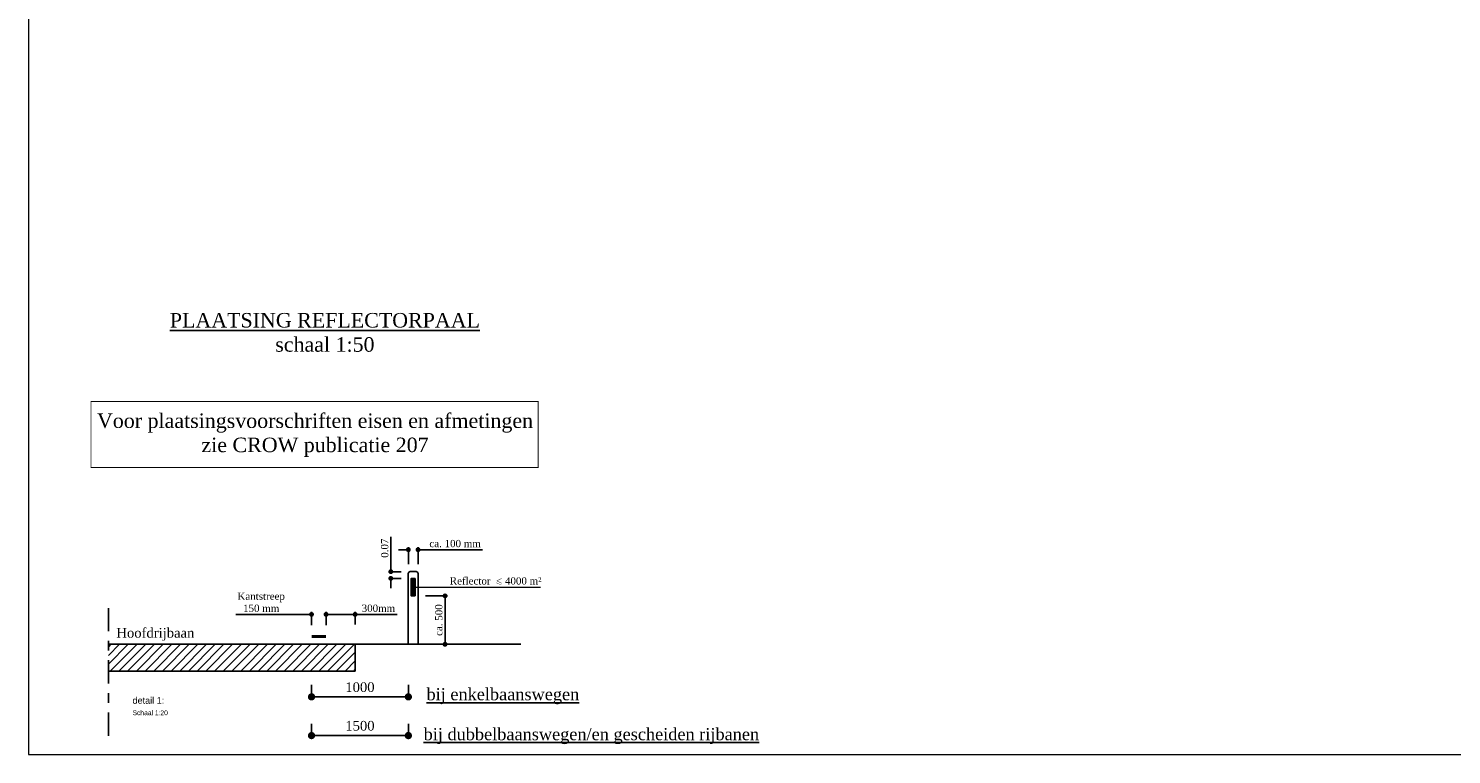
# Model space of a CAD drawing. Header units: metres. Extents: x 0 to 178216, y 0 to 407261.
# Tile 105 of 126: x 167034 to 167049, y 406184 to 406192. Entities that reach past the tile are written whole.
import ezdxf

# ---------------------------------------------------------------- set-up
doc = ezdxf.new("R2010")
doc.units = ezdxf.units.M
doc.header["$PDSIZE"] = 1
doc.linetypes.add('ACAD_ISO04W100', pattern=[30, 24, -3, 0, -3])
doc.layers.get('0').update_dxf_attribs({"lineweight": 18})
doc.layers.get('Defpoints').update_dxf_attribs({"lineweight": 18})
for name, color, linetype in [('BORD-ROOD', 10, 'Continuous'), ('L-AR-DETA-PR', 10, 'Continuous'), ('L-TE-DETA-PR', 7, 'Continuous'), ('L-TK-DETA-AFB-PR', 10, 'ACAD_ISO04W100'), ('L-TK-DETA-CON-PR', 2, 'Continuous'), ('N-MK-STREEP-PR', 7, 'Continuous')]:
    doc.layers.add(name, color=color, linetype=linetype)
doc.layers.add('X-XX-AL-HULPLIJN-G', color=210, linetype='Continuous', lineweight=18, plot=False)
doc.layers.add('X-XX-AL-T35', color=50, linetype='Continuous', lineweight=18)
doc.layers.add('X-XX-AL-T50', color=130, linetype='Continuous', lineweight=18)
doc.styles.add('FB-M1000-T25', font='LT.TTF', dxfattribs={"height": 2.5})
doc.styles.add('Futurabook1-1000', font='LT.TTF', dxfattribs={"height": 2.5})
doc.styles.add('INFRA-10-GROOT', font='times.ttf', dxfattribs={"height": 0.035})
doc.styles.add('INFRA-100-GROOT', font='times.ttf', dxfattribs={"height": 0.35})
doc.styles.add('INFRA_DIM', font='times.ttf')
doc.styles.add('NLCS-ISO', font='NLCS-ISO.ttf')
doc.dimstyles.new('INFRA', dxfattribs={"dimtxt": 0.25, "dimasz": 0.1, "dimexe": 0.2, "dimexo": 0.1, "dimgap": 0.05, "dimtad": 1, "dimzin": 0, "dimdsep": 46, "dimtxsty": 'INFRA_DIM', "dimblk1": 'DOT', "dimblk2": 'DOT', "dimsah": 1, "dimcen": 0, "dimclrd": 256, "dimclre": 256, "dimclrt": 7, "dimaunit": 2, "dimadec": 0, "dimazin": 0, "dimtfac": 1, "dimtdec": 3, "dimtofl": 0, "dimtmove": 0, "dimatfit": 3, "dimldrblk": 'DOT', "dimfxl": 1, "dimtolj": 1, "dimtzin": 0, "dimarcsym": 0})

# ---------------------------------------------------------------- blocks, each defined once
blk = doc.blocks.new('_Dot')
at = {"color": 0, "linetype": 'ByBlock', "lineweight": -2}
blk.add_line((-0.5, 0), (-1, 0), dxfattribs=at)
at = {"color": 0, "linetype": 'ByBlock', "const_width": 0.5}
blk.add_lwpolyline([(-0.25, 0, 1), (0.25, 0, 1)], format="xyb", close=True, dxfattribs=at)
blk = doc.blocks.new('*D131')
at = {"lineweight": -2, "transparency": 16777216}
for p, q in [((167037.189, 406184.94), (167037.189, 406184.792)), ((167037.264, 406184.817), (167038.114, 406184.817)), ((167038.189, 406184.94), (167038.189, 406184.792))]:
    blk.add_line(p, q, dxfattribs=at)
at = {"layer": 'Defpoints', "color": 0, "transparency": 16777216}
for p in [(167037.189, 406184.965), (167038.189, 406184.965), (167038.189, 406184.817)]:
    blk.add_point(p, dxfattribs=at)
at = {"lineweight": -2, "transparency": 16777216, "xscale": 0.075, "yscale": 0.075, "zscale": 0.075, "rotation": 180}
blk.add_blockref('_Dot', (167037.189, 406184.817), dxfattribs=at)
at = {"lineweight": -2, "transparency": 16777216, "xscale": 0.075, "yscale": 0.075, "zscale": 0.075}
blk.add_blockref('_Dot', (167038.189, 406184.817), dxfattribs=at)
at = {"color": 7, "transparency": 16777216, "insert": (167037.689, 406184.917), "char_height": 0.1, "attachment_point": 5, "style": 'INFRA_DIM'}
blk.add_mtext('\\A1;1000', dxfattribs=at)
blk = doc.blocks.new('*D132')
at = {"lineweight": -2, "transparency": 16777216}
for p, q in [((167037.139, 406185.669), (167036.407, 406185.669)), ((167037.189, 406185.556), (167037.189, 406185.694)), ((167037.339, 406185.556), (167037.339, 406185.694)), ((167037.389, 406185.669), (167037.439, 406185.669))]:
    blk.add_line(p, q, dxfattribs=at)
at = {"layer": 'Defpoints', "color": 0, "transparency": 16777216}
for p in [(167037.339, 406185.669), (167037.189, 406185.531), (167037.339, 406185.531)]:
    blk.add_point(p, dxfattribs=at)
at = {"lineweight": -2, "transparency": 16777216, "xscale": 0.05, "yscale": 0.05, "zscale": 0.05}
blk.add_blockref('_Dot', (167037.189, 406185.669), dxfattribs=at)
at = {"lineweight": -2, "transparency": 16777216, "xscale": 0.05, "yscale": 0.05, "zscale": 0.05, "rotation": 180}
blk.add_blockref('_Dot', (167037.339, 406185.669), dxfattribs=at)
at = {"color": 7, "transparency": 16777216, "insert": (167036.669, 406185.794), "char_height": 0.075, "attachment_point": 5, "style": 'INFRA_DIM'}
blk.add_mtext('\\A1;Kantstreep\\P150 mm', dxfattribs=at)
blk = doc.blocks.new('*D133')
at = {"lineweight": -2, "transparency": 16777216}
for p, q in [((167038.367, 406185.86), (167038.593, 406185.86)), ((167038.568, 406185.81), (167038.568, 406185.41)), ((167038.457, 406185.36), (167038.593, 406185.36))]:
    blk.add_line(p, q, dxfattribs=at)
at = {"layer": 'Defpoints', "color": 0, "transparency": 16777216}
for p in [(167038.342, 406185.86), (167038.432, 406185.36), (167038.568, 406185.36)]:
    blk.add_point(p, dxfattribs=at)
at = {"lineweight": -2, "transparency": 16777216, "xscale": 0.05, "yscale": 0.05, "zscale": 0.05}
for p, rotation in [((167038.568, 406185.86), 90), ((167038.568, 406185.36), 270)]:
    blk.add_blockref('_Dot', p, dxfattribs=dict(at, rotation=rotation))
at = {"color": 7, "transparency": 16777216, "insert": (167038.504, 406185.61), "char_height": 0.075, "attachment_point": 5, "rotation": 90, "style": 'INFRA_DIM'}
blk.add_mtext('\\A1;ca. 500', dxfattribs=at)
blk = doc.blocks.new('*D134')
at = {"lineweight": -2, "transparency": 16777216}
for p, q in [((167037.189, 406184.54), (167037.189, 406184.392)), ((167038.189, 406184.54), (167038.189, 406184.392)), ((167037.264, 406184.417), (167038.114, 406184.417))]:
    blk.add_line(p, q, dxfattribs=at)
at = {"layer": 'Defpoints', "color": 0, "transparency": 16777216}
for p in [(167037.189, 406184.565), (167038.189, 406184.565), (167038.189, 406184.417)]:
    blk.add_point(p, dxfattribs=at)
at = {"lineweight": -2, "transparency": 16777216, "xscale": 0.075, "yscale": 0.075, "zscale": 0.075, "rotation": 180}
blk.add_blockref('_Dot', (167037.189, 406184.417), dxfattribs=at)
at = {"lineweight": -2, "transparency": 16777216, "xscale": 0.075, "yscale": 0.075, "zscale": 0.075}
blk.add_blockref('_Dot', (167038.189, 406184.417), dxfattribs=at)
at = {"color": 7, "transparency": 16777216, "insert": (167037.689, 406184.518), "char_height": 0.1, "attachment_point": 5, "style": 'INFRA_DIM'}
blk.add_mtext('\\A1;1500', dxfattribs=at)
blk = doc.blocks.new('*D135')
at = {"lineweight": -2, "transparency": 16777216}
for p, q in [((167037.339, 406185.605), (167037.339, 406185.694)), ((167037.389, 406185.669), (167037.589, 406185.669)), ((167037.639, 406185.565), (167037.639, 406185.694)), ((167037.639, 406185.669), (167038.072, 406185.669))]:
    blk.add_line(p, q, dxfattribs=at)
at = {"layer": 'Defpoints', "color": 0, "transparency": 16777216}
for p in [(167037.339, 406185.58), (167037.639, 406185.669), (167037.639, 406185.54)]:
    blk.add_point(p, dxfattribs=at)
at = {"lineweight": -2, "transparency": 16777216, "xscale": 0.05, "yscale": 0.05, "zscale": 0.05, "rotation": 180}
blk.add_blockref('_Dot', (167037.339, 406185.669), dxfattribs=at)
at = {"lineweight": -2, "transparency": 16777216, "xscale": 0.05, "yscale": 0.05, "zscale": 0.05}
blk.add_blockref('_Dot', (167037.639, 406185.669), dxfattribs=at)
at = {"color": 7, "transparency": 16777216, "insert": (167037.88, 406185.732), "char_height": 0.075, "attachment_point": 5, "style": 'INFRA_DIM'}
blk.add_mtext('\\A1;300mm', dxfattribs=at)
blk = doc.blocks.new('*D136')
at = {"lineweight": -2, "transparency": 16777216}
for p, q in [((167038.139, 406186.337), (167038.089, 406186.337)), ((167038.189, 406186.187), (167038.189, 406186.362)), ((167038.289, 406186.187), (167038.289, 406186.362)), ((167038.339, 406186.337), (167038.954, 406186.337))]:
    blk.add_line(p, q, dxfattribs=at)
at = {"layer": 'Defpoints', "color": 0, "transparency": 16777216}
for p in [(167038.289, 406186.337), (167038.189, 406186.162), (167038.289, 406186.162)]:
    blk.add_point(p, dxfattribs=at)
at = {"lineweight": -2, "transparency": 16777216, "xscale": 0.05, "yscale": 0.05, "zscale": 0.05}
blk.add_blockref('_Dot', (167038.189, 406186.337), dxfattribs=at)
at = {"lineweight": -2, "transparency": 16777216, "xscale": 0.05, "yscale": 0.05, "zscale": 0.05, "rotation": 180}
blk.add_blockref('_Dot', (167038.289, 406186.337), dxfattribs=at)
at = {"color": 7, "transparency": 16777216, "insert": (167038.672, 406186.4), "char_height": 0.075, "attachment_point": 5, "style": 'INFRA_DIM'}
blk.add_mtext('\\A1;ca. 100 mm', dxfattribs=at)
blk = doc.blocks.new('*D137')
at = {"lineweight": -2, "transparency": 16777216}
for p, q in [((167038.008, 406186.16), (167038.008, 406186.47)), ((167038.115, 406186.11), (167037.983, 406186.11)), ((167038.115, 406186.041), (167037.983, 406186.041)), ((167038.008, 406185.991), (167038.008, 406185.941))]:
    blk.add_line(p, q, dxfattribs=at)
at = {"layer": 'Defpoints', "color": 0, "transparency": 16777216}
for p in [(167038.008, 406186.041), (167038.14, 406186.11), (167038.14, 406186.041)]:
    blk.add_point(p, dxfattribs=at)
at = {"lineweight": -2, "transparency": 16777216, "xscale": 0.05, "yscale": 0.05, "zscale": 0.05}
for p, rotation in [((167038.008, 406186.11), 270), ((167038.008, 406186.041), 90)]:
    blk.add_blockref('_Dot', p, dxfattribs=dict(at, rotation=rotation))
at = {"color": 7, "transparency": 16777216, "insert": (167037.945, 406186.353), "char_height": 0.075, "attachment_point": 5, "rotation": 90, "style": 'INFRA_DIM'}
blk.add_mtext('\\A1;0.07', dxfattribs=at)

msp = doc.modelspace()

# ---------------------------------------------------------------- hatches: boundary and pattern name
at = {"layer": 'BORD-ROOD'}
h = msp.add_hatch(color=256, dxfattribs=at)
h.dxf.hatch_style = 1
h.paths.add_polyline_path([(167038.259, 406186.041), (167038.2188, 406186.0405), (167038.2188, 406185.8605), (167038.259, 406185.861)])
at = {"layer": 'L-AR-DETA-PR'}
h = msp.add_hatch(dxfattribs=at)
h.set_pattern_fill('ANSI31', color=256, scale=0.02, style=0)
h.set_pattern_definition([(45, (166661.641994, 406014.210705), (-0.044901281, 0.044901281), [])])
h.paths.add_polyline_path([(167035.0903, 406185.3605), (167035.0903, 406185.0842), (167037.6388, 406185.0842), (167037.6388, 406185.3605)])

# ---------------------------------------------------------------- linework, layer by layer
at = {"const_width": 0.01}
msp.add_lwpolyline([(167034.9111, 406187.187), (167039.53, 406187.187), (167039.53, 406187.8671), (167034.9111, 406187.8671)], close=True, dxfattribs=at)
at = {"color": 7, "const_width": 0.0035, "flags": 128}
msp.add_lwpolyline([(167039.0936, 406185.9967), (167039.1497, 406185.9725)], dxfattribs=at)
at = {"flags": 128}
msp.add_lwpolyline([(167038.2391, 406185.951), (167039.5551, 406185.951)], dxfattribs=at)
at = {"layer": 'L-TK-DETA-AFB-PR', "ltscale": 0.01}
msp.add_line((167035.0903, 406184.4149), (167035.0903, 406185.7761), dxfattribs=at)
at = {"layer": 'L-TK-DETA-CON-PR'}
for p, q in [((167038.1888, 406185.3605), (167038.1888, 406186.0905)), ((167038.2088, 406186.1105), (167038.2688, 406186.1105)), ((167038.2888, 406185.3605), (167038.2888, 406186.0905)), ((167037.6388, 406185.3605), (167039.352, 406185.3605))]:
    msp.add_line(p, q, dxfattribs=at)
at = {"layer": 'L-TK-DETA-CON-PR', "flags": 128}
msp.add_lwpolyline([(167038.259, 406186.041), (167038.2188, 406186.0405), (167038.2188, 406185.8605), (167038.259, 406185.861)], close=True, dxfattribs=at)
at = {"layer": 'L-TK-DETA-CON-PR'}
msp.add_lwpolyline([(167035.0903, 406185.0842), (167037.6388, 406185.0842), (167037.6388, 406185.3605), (167035.0903, 406185.3605)], dxfattribs=at)
for centre, start, end in [((167038.2088, 406186.0905), 90, 180), ((167038.2688, 406186.0905), 0, 90)]:
    msp.add_arc(centre, 0.02, start, end, dxfattribs=at)
at = {"layer": 'N-MK-STREEP-PR', "const_width": 0.03, "flags": 128}
msp.add_lwpolyline([(167037.3388, 406185.4406), (167037.1888, 406185.4406)], dxfattribs=at)
at = {"layer": 'X-XX-AL-HULPLIJN-G', "flags": 128}
msp.add_lwpolyline([(167034.2649, 406194.2213), (167034.2649, 406184.2213), (167049.2649, 406184.2213), (167049.2649, 406194.2213)], close=True, dxfattribs=at)
msp.add_lwpolyline([(167035.0903, 406185.0842), (167036.9072, 406185.0842)], dxfattribs=at)

# ---------------------------------------------------------------- texts
at = {"color": 7, "insert": (167039.0906, 406186.0145), "char_height": 0.075, "attachment_point": 5, "style": 'INFRA_DIM'}
msp.add_mtext('\\A1;Reflector  < 4000 m²', dxfattribs=at)
at = {"insert": (167035.1734, 406185.5287), "char_height": 0.1, "attachment_point": 1, "rotation": 359.98542, "style": 'NLCS-ISO'}
msp.add_mtext_dynamic_manual_height_columns('{\\fTimes New Roman|b0|i0|c0|p18;Hoofdrijbaan}', width=1.945695, gutter_width=17.5, heights=[0], dxfattribs=at)
at = {"layer": 'L-TE-DETA-PR', "attachment_point": 2}
for s, insert, char_height, width, style in [('{\\LPLAATSING REFLECTORPAAL\\P}schaal 1:50', (167037.327, 406188.7823), 0.15, 7, 'INFRA-100-GROOT'), ('Voor plaatsingsvoorschriften eisen en afmetingen\\Pzie CROW publicatie 207 ', (167037.2252, 406187.7449), 0.15, 11.936956, 'INFRA-10-GROOT'), ('{\\Lbij enkelbaanswegen}', (167039.1657, 406184.907), 0.125, 7, 'INFRA-100-GROOT'), ('{\\Lbij dubbelbaanswegen/en gescheiden rijbanen}', (167040.0798, 406184.4946), 0.125, 7, 'INFRA-100-GROOT')]:
    msp.add_mtext(s, dxfattribs=dict(at, insert=insert, char_height=char_height, width=width, style=style))
at = {"layer": 'X-XX-AL-T35', "insert": (167035.3403, 406184.6776), "char_height": 0.05, "attachment_point": 1, "style": 'FB-M1000-T25'}
msp.add_mtext_dynamic_manual_height_columns('Schaal 1:20', width=5.387368, gutter_width=1.75, heights=[0], dxfattribs=at)
at = {"layer": 'X-XX-AL-T50', "insert": (167035.3403, 406184.8152), "char_height": 0.07, "attachment_point": 1, "style": 'Futurabook1-1000'}
msp.add_mtext_dynamic_manual_height_columns('detail 1: ', width=8.139484, gutter_width=2.5, heights=[0], dxfattribs=at)

# ---------------------------------------------------------------- dimensions: what is measured, and where the dimension line sits
dim = msp.add_linear_dim(base=(167038.0078, 406186.0408), p1=(167038.1401, 406186.1105), p2=(167038.1402, 406186.0408), angle=90, dimstyle='INFRA', override={"dimtxt": 0.075, "dimasz": 0.05, "dimexe": 0.025, "dimexo": 0.025, "dimgap": 0.025})
dim.commit()
dim.dimension.update_dxf_attribs({"geometry": '*D137', "text_midpoint": (167038.0078, 406186.3529), "dimtype": 160})
for base, p1, p2, text, picture, middle in [((167038.2888, 406186.337), (167038.1888, 406186.1621), (167038.2888, 406186.1621), 'ca. 100 mm', '*D136', (167038.6715, 406186.4002)), ((167037.6388, 406185.6686), (167037.3388, 406185.5796), (167037.6388, 406185.5395), '300mm', '*D135', (167037.8805, 406185.7318))]:
    dim = msp.add_linear_dim(base=base, p1=p1, p2=p2, text=text, dimstyle='INFRA', override={"dimtxt": 0.075, "dimasz": 0.05, "dimexe": 0.025, "dimexo": 0.025, "dimgap": 0.025})
    dim.commit()
    dim.dimension.update_dxf_attribs({"geometry": picture, "text_midpoint": middle})
for base, p1, p2, text, override, picture, middle in [((167037.3388, 406185.6686), (167037.1888, 406185.5307), (167037.3388, 406185.5307), 'Kantstreep\\P150 mm', {"dimtxt": 0.075, "dimasz": 0.05, "dimexe": 0.025, "dimexo": 0.025, "dimgap": 0.025}, '*D132', (167036.6687, 406185.6686)), ((167038.1888, 406184.8166), (167037.1888, 406184.9647), (167038.1888, 406184.9647), '1000', {"dimtxt": 0.1, "dimasz": 0.075, "dimexe": 0.025, "dimexo": 0.025}, '*D131', (167037.6888, 406184.8166)), ((167038.1888, 406184.4168), (167037.1888, 406184.5649), (167038.1888, 406184.5649), '1500', {"dimtxt": 0.1, "dimasz": 0.075, "dimexe": 0.025, "dimexo": 0.025}, '*D134', (167037.6888, 406184.4168))]:
    dim = msp.add_linear_dim(base=base, p1=p1, p2=p2, text=text, dimstyle='INFRA', override=override)
    dim.commit()
    dim.dimension.update_dxf_attribs({"geometry": picture, "text_midpoint": middle, "dimtype": 160})
dim = msp.add_linear_dim(base=(167038.5676, 406185.3605), p1=(167038.3417, 406185.8605), p2=(167038.432, 406185.3605), angle=90, text='ca. 500', dimstyle='INFRA', override={"dimtxt": 0.075, "dimasz": 0.05, "dimexe": 0.025, "dimexo": 0.025, "dimgap": 0.025})
dim.commit()
dim.dimension.update_dxf_attribs({"geometry": '*D133', "text_midpoint": (167038.5676, 406185.6105), "dimtype": 160})

doc.saveas('drawing.dxf')
